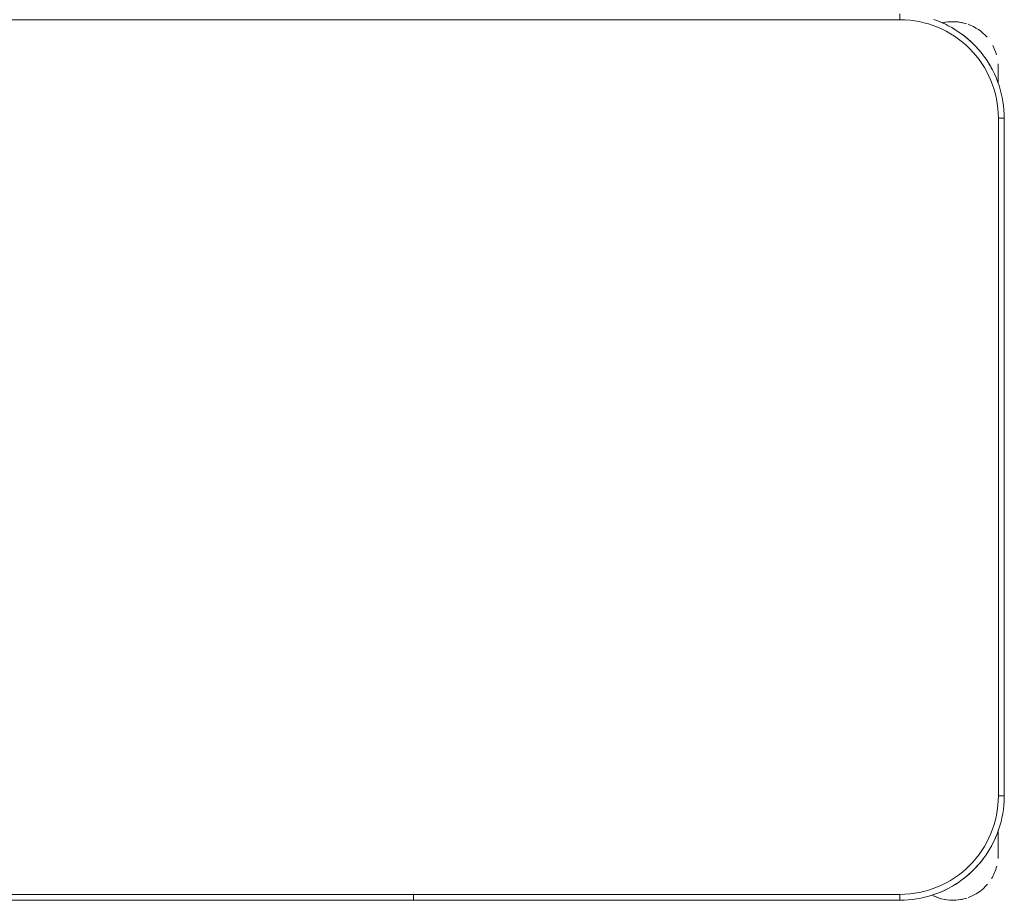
# Model space of a CAD drawing. Header units: metres. Extents: x 3 to 42.2, y -72.9 to -48.7.
# Tile 164 of 189: x 38.75 to 39.25, y -54.027 to -53.58. Entities that reach past the tile are written whole.
import ezdxf

# ---------------------------------------------------------------- set-up
doc = ezdxf.new("R2010")
doc.units = ezdxf.units.M
doc.layers.add('I-FURN', color=7, linetype='Continuous', lineweight=18)

# ---------------------------------------------------------------- blocks, each defined once
blk = doc.blocks.new('ConjuntoParaAlunoTamanho6 - CJA06_ConjuntoParaAlunoTamanho6-V9-1PAV')
at = {"layer": 'I-FURN', "color": 253, "true_color": 0xaaaaaa}
for p, q in [((0.2470000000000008, 0.06496651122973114), (0.2470000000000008, 0.06196651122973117)), ((0.2968749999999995, 0.03797151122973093), (0.2968749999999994, 0.02961464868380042)), ((0.2968749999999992, 0.03299232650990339), (0.2968749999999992, 0.03797151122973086)), ((0.3000000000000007, 0.01196651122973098), (0.2970000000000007, 0.01196651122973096)), ((0.3000000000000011, -0.3320334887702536), (0.3000000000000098, 0.01196651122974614)), ((0.2999999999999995, -0.3320334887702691), (0.3000000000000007, 0.01196651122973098)), ((0.2999999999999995, -0.3320334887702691), (0.2969999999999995, -0.3320334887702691)), ((0.2968749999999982, -0.3539403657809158), (0.2968749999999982, -0.3492015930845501)), ((0.2968749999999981, -0.3620284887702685), (0.2968749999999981, -0.3496064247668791)), ((0.2968749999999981, -0.3620284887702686), (0.2968749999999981, -0.3570493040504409)), ((-5.000000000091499e-05, -0.382033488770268), (-5.000000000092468e-05, -0.3850334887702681)), ((4.999999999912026e-05, -0.3850334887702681), (4.999999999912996e-05, -0.382033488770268)), ((0.2469999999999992, -0.3850334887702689), (0.2469999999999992, -0.3820334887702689)), ((-0.2469999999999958, -0.3850334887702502), (-4.999999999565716e-05, -0.3850334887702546)), ((-0.2470000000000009, -0.3850334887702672), (-5.000000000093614e-05, -0.3850334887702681)), ((5.00000000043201e-05, -0.3850334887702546), (0.2470000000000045, -0.3850334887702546)), ((4.999999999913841e-05, -0.3850334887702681), (0.2469999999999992, -0.3850334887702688))]:
    blk.add_line(p, q, dxfattribs=at)
at = {"layer": 'I-FURN', "color": 253, "true_color": 0xaaaaaa, "flags": 128}
for points in [[(0.2469999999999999, 0.0619665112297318), (0.1234999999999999, 0.0619665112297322), (-1.453485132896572e-16, 0.06196651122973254), (-0.1235000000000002, 0.06196651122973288), (-0.2470000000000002, 0.06196651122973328)], [(-0.2469999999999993, 0.06196651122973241), (-0.1234999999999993, 0.0619665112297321), (7.44471151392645e-16, 0.06196651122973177), (0.1235000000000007, 0.06196651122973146), (0.2470000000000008, 0.06196651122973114)], [(0.3000000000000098, 0.01196651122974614), (0.299957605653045, 0.01408594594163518), (0.2998304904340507, 0.01620199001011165), (0.2996188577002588, 0.018311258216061), (0.299323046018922, 0.02041037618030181), (0.2989435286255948, 0.02249598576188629), (0.2984809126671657, 0.02456475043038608), (0.2979359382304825, 0.02661336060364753), (0.2973094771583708, 0.02863853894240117), (0.2966025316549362, 0.03063704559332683), (0.2958162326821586, 0.03260568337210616), (0.2949518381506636, 0.03454130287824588), (0.2940107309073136, 0.03644080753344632), (0.2929944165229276, 0.03830115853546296), (0.291904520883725, 0.04011937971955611), (0.2907427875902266, 0.04189256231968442), (0.2895110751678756, 0.04361786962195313), (0.2882113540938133, 0.04529254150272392), (0.2868457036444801, 0.04691389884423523), (0.2854163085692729, 0.04847934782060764), (0.2839254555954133, 0.04998638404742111), (0.2823755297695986, 0.05143259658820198), (0.2807690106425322, 0.05281567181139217), (0.2791084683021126, 0.05413339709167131), (0.2773965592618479, 0.0553836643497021), (0.2756360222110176, 0.05656447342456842), (0.2738296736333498, 0.05767393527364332), (0.2719804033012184, 0.0587102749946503), (0.2700911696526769, 0.05967183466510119), (0.2681649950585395, 0.06055707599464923), (0.2662049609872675, 0.06136458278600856), (0.264214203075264, 0.06209306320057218)], [(0.2968750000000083, 0.03000167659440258), (0.2968750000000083, 0.03057043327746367), (0.2968750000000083, 0.0311238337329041), (0.2968750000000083, 0.03166099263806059), (0.2968750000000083, 0.03218105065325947), (0.2968750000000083, 0.03268317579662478), (0.2968750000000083, 0.03316656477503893), (0.2968750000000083, 0.03363044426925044), (0.2968750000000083, 0.03407407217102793), (0.2968750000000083, 0.03449673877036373), (0.2968750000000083, 0.03489776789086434), (0.2968750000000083, 0.0352765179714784), (0.2968750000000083, 0.0356323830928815), (0.2968750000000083, 0.03596479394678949), (0.2968750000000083, 0.03627321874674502), (0.2968750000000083, 0.03655716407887), (0.2968750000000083, 0.03681617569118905), (0.2968750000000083, 0.03704983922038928), (0.2968750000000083, 0.03725778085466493), (0.2968750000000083, 0.03743966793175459), (0.2968750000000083, 0.03759520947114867), (0.2968750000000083, 0.03772415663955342), (0.2968750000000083, 0.0378263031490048), (0.2968750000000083, 0.03790148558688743), (0.2968750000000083, 0.03794958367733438), (0.2968750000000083, 0.03797052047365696)], [(0.2969999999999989, -0.3320334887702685), (0.2969999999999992, -0.2460334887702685), (0.2969999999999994, -0.1600334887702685), (0.2969999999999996, -0.07403348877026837), (0.2969999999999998, 0.01196651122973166)], [(0.2970000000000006, 0.01196651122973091), (0.2970000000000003, -0.07403348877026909), (0.297, -0.1600334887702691), (0.2969999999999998, -0.2460334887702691), (0.2969999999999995, -0.3320334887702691)], [(0.2470000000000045, -0.3850334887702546), (0.2491194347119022, -0.3849910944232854), (0.2512354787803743, -0.3848639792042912), (0.2533447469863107, -0.3846523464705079), (0.2554438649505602, -0.3843565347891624), (0.2575294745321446, -0.3839770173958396), (0.2595982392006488, -0.3835144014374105), (0.2616468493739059, -0.3829694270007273), (0.2636720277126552, -0.3823429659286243), (0.2656705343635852, -0.3816360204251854), (0.2676391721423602, -0.3808497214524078), (0.2695747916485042, -0.3799853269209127), (0.271474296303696, -0.379044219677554), (0.2733346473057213, -0.378027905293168), (0.2751528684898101, -0.3769380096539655), (0.2769260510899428, -0.3757762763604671), (0.2786513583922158, -0.3745445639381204), (0.2803260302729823, -0.3732448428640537), (0.2819473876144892, -0.3718791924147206), (0.2835128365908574, -0.370449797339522), (0.2850198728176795, -0.3689589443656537), (0.2864660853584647, -0.3674090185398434), (0.2878491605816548, -0.3658024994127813), (0.289166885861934, -0.3641419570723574), (0.2904171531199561, -0.3624300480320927), (0.2915979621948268, -0.3606695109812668), (0.2927074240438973, -0.3588631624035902), (0.2937437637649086, -0.3570138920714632), (0.2947053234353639, -0.3551246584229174), (0.2955905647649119, -0.3531984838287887), (0.2963980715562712, -0.3512384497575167), (0.2971265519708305, -0.3492476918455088), (0.2977748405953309, -0.3472293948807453), (0.2983419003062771, -0.3451867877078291), (0.2988268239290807, -0.3431231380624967), (0.2992288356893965, -0.3410417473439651), (0.2995472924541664, -0.3389459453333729), (0.2997816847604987, -0.3368390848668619), (0.2999316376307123, -0.334724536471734), (0.299996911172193, -0.3326056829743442), (0.3000000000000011, -0.3320334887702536)], [(0.2968750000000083, -0.3620284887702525), (0.2968750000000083, -0.3620148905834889), (0.2968750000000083, -0.3619741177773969), (0.2968750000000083, -0.3619062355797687), (0.2968750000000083, -0.3618113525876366), (0.2968750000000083, -0.3616896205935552), (0.2968750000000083, -0.3615412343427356), (0.2968750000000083, -0.3613664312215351), (0.2968750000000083, -0.3611654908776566), (0.2968750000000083, -0.3609387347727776), (0.2968750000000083, -0.3606865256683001), (0.2968750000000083, -0.3604092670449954), (0.2968750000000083, -0.3601074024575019), (0.2968750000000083, -0.3597814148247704), (0.2968750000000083, -0.3594318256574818), (0.2968750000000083, -0.3590591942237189), (0.2968750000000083, -0.3586641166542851), (0.2968750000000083, -0.3582472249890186), (0.2968750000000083, -0.3578091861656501), (0.2968750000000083, -0.3573507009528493), (0.2968750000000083, -0.3568725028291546), (0.2968750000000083, -0.3563753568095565), (0.2968750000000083, -0.3558600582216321), (0.2968750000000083, -0.3553274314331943), (0.2968750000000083, -0.3547783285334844), (0.2968750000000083, -0.3542136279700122), (0.2968750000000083, -0.3536342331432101), (0.2968750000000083, -0.3530410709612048), (0.2968750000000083, -0.3524350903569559), (0.2968750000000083, -0.3518172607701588), (0.2968750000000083, -0.3511885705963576), (0.2968750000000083, -0.3505500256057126), (0.2968750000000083, -0.3499026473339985)], [(-0.2470000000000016, -0.3820334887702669), (-0.1235000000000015, -0.3820334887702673), (-1.410754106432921e-15, -0.3820334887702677), (0.1234999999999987, -0.382033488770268), (0.2469999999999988, -0.3820334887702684)], [(-5.000000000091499e-05, -0.382033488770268), (-0.06178750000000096, -0.3820334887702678), (-0.123525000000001, -0.3820334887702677), (-0.185262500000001, -0.3820334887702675), (-0.247000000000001, -0.3820334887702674)], [(0.2469999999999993, -0.3820334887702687), (0.1852624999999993, -0.3820334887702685), (0.1235249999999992, -0.3820334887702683), (0.06178749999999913, -0.3820334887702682), (4.999999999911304e-05, -0.382033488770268)]]:
    blk.add_lwpolyline(points, dxfattribs=at)
at = {"layer": 'I-FURN', "color": 253, "true_color": 0xaaaaaa}
for centre, radius, start, end in [((0.2469999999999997, 0.01196651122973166), 0.05000000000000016, 359.9999999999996, 89.9999999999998), ((0.2470000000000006, 0.01196651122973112), 0.05000000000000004, 1.399444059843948e-13, 90.00000000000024), ((0.2470000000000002, 0.01196651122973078), 0.05300000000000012, 57.30006590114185, 67.50000000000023), ((0.2470000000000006, 0.01196651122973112), 0.053, 57.30006590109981, 67.49999999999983), ((0.2738749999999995, 0.03797151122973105), 0.02299999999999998, 75.53308433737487, 103.103188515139), ((0.2738749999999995, 0.03797151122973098), 0.02299999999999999, 71.99999999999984, 102.5792801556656), ((0.2738749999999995, 0.03797151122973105), 0.02299999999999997, 41.01943934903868, 70.30682625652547), ((0.2470000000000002, 0.01196651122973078), 0.05300000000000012, 37.16069583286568, 53.14964399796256), ((0.2470000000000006, 0.01196651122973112), 0.05299999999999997, 37.16069583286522, 53.14964399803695), ((0.2738749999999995, 0.03797151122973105), 0.023, 15.73052841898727, 28.05060290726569), ((0.2470000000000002, 0.01196651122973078), 0.0530000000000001, 22.50000000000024, 32.69993391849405), ((0.2470000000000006, 0.01196651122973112), 0.053, 22.49999999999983, 32.6999339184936), ((0.2738749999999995, 0.03797151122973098), 0.02300000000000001, 359.9999999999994, 4.009148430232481), ((0.2469999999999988, -0.3320334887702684), 0.05000000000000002, 269.9999999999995, 359.9999999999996), ((0.2469999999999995, -0.3320334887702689), 0.04999999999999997, 269.9999999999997, 2.289999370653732e-13), ((0.2469999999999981, -0.3320334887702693), 0.05299999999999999, 327.4986283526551, 337.4999999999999), ((0.2469999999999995, -0.3320334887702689), 0.05300000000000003, 327.4986283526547, 337.4999999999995), ((0.2469999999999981, -0.3320334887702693), 0.05299999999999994, 307.160695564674, 323.1496437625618), ((0.2469999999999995, -0.3320334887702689), 0.05300000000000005, 307.1606955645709, 323.1496437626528), ((0.273874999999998, -0.3620284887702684), 0.02299999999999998, 355.5878378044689, 359.9999999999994), ((0.273874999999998, -0.3620284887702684), 0.02299999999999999, 328.7027881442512, 345.5367852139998), ((0.2469999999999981, -0.3320334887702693), 0.05299999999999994, 292.4999999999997, 302.6999340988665), ((0.2469999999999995, -0.3320334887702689), 0.05300000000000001, 292.4999999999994, 302.6999340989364), ((0.273874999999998, -0.3620284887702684), 0.02299999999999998, 289.647162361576, 320.1064537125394), ((0.273874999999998, -0.3620284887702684), 0.02299999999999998, 242.370012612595, 250.9892067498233), ((0.273874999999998, -0.3620284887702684), 0.02300000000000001, 243.5377194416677, 287.9999999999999), ((0.273874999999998, -0.3620284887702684), 0.02299999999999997, 255.5330843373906, 284.4669156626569)]:
    blk.add_arc(centre, radius, start, end, dxfattribs=at)
blk = doc.blocks.new('4 GRE - ESCOLA DE CINEMA E AUDIOVISUAL CINE REX R07_rvt-1-1PAV')
at = {"layer": 'I-FURN', "color": 253, "lineweight": 18, "true_color": 0xaaaaaa}
blk.add_blockref('ConjuntoParaAlunoTamanho6 - CJA06_ConjuntoParaAlunoTamanho6-V9-1PAV', (38.9502411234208, -53.64244030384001), dxfattribs=at)

msp = doc.modelspace()

# ---------------------------------------------------------------- block references
at = {"lineweight": 5}
msp.add_blockref('4 GRE - ESCOLA DE CINEMA E AUDIOVISUAL CINE REX R07_rvt-1-1PAV', (0, 0), dxfattribs=at)

doc.saveas('drawing.dxf')
